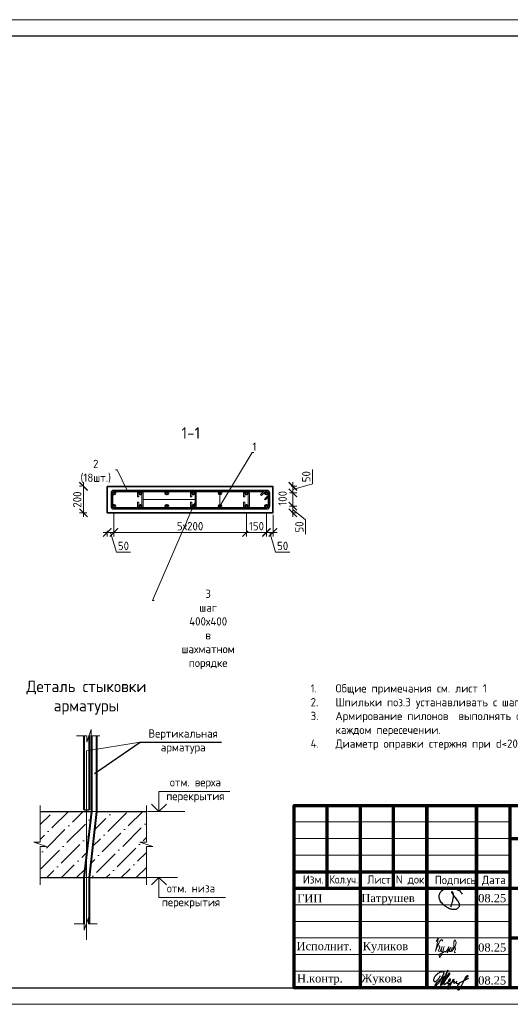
# Model space of a CAD drawing. Header units: millimetres. Extents: x 369815 to 1481759, y -423071 to -27917.
# Tile 51 of 256: x 512519 to 527311, y -330878 to -301178. Entities that reach past the tile are written whole.
import ezdxf
from ezdxf import colors
from ezdxf.entities.mleader import LeaderData, LeaderLine
from ezdxf.math import Vec2, Vec3

# ---------------------------------------------------------------- set-up
doc = ezdxf.new("R2010")
doc.units = ezdxf.units.MM
doc.linetypes.add('CENTER2', pattern=[28.575, 19.05, -3.175, 3.175, -3.175])
for name, color, linetype, lineweight in [('1 Стены', 3, 'Continuous', 30), ('Арм_шпильки', 143, 'Continuous', 18), ('Армирование', 3, 'Continuous', 40), ('Выноски', 20, 'Continuous', 20), ('подоснова', 151, 'Continuous', 5), ('размер', 1, 'Continuous', 25), ('РАЗМЕРЫ', 1, 'Continuous', 9), ('Рамка', 7, 'Continuous', 70), ('Текст', 7, 'Continuous', 25), ('ТОНКИЕ', 7, 'Continuous', 9)]:
    doc.layers.add(name, color=color, linetype=linetype, lineweight=lineweight)
for name, color, linetype in [('PDF7_Text', 7, 'Continuous'), ('PDF8_Text', 7, 'Continuous'), ('ТОЛСТЫЕ_ОСНОВНЫЕ', 6, 'Continuous')]:
    doc.layers.add(name, color=color, linetype=linetype)
doc.layers.add('Колонна_ бетон', color=7, linetype='Continuous', lineweight=50, true_color=0xb4b496)
doc.styles.add('GOST 2.304', font='CS_Gost2304.shx')
doc.styles.add('GOST-2.304_Type-B', font='GOST_Common.ttf')
doc.styles.add('PDF Times New Roman', font='times.ttf')
doc.styles.add('style_Tonin', font='simplex.shx', dxfattribs={"width": 0.9})
doc.styles.add('ГОСТ', font='GOST_Common.ttf')
doc.dimstyles.new('20', dxfattribs={"dimtxt": 2.5, "dimasz": 2.5, "dimexe": 1.25, "dimexo": 0.625, "dimtad": 1, "dimdec": 0, "dimlfac": 20, "dimtxsty": 'style_Tonin', "dimblk": 'ARCHTICK', "dimcen": 0, "dimclrt": 256, "dimadec": 0, "dimazin": 0, "dimtfac": 1, "dimtdec": 0, "dimtmove": 0, "dimatfit": 0, "dimfxl": 1, "dimarcsym": 0})
doc.dimstyles.new('мой 25', dxfattribs={"dimscale": 100, "dimtxt": 2.5, "dimasz": 2.5, "dimexe": 1.25, "dimexo": 0.625, "dimtad": 1, "dimdec": 0, "dimlfac": 0.5, "dimtxsty": 'GOST-2.304_Type-B', "dimblk": 'ARCHTICK', "dimcen": 2.5, "dimdle": 1.25, "dimaunit": 1, "dimadec": 1, "dimazin": 2, "dimtfac": 1, "dimtdec": 0, "dimtmove": 1, "dimatfit": 3, "dimfxl": 6, "dimfxlon": 1, "dimtfill": 1, "dimlwd": -1, "dimlwe": -1, "dimarcsym": 0})

# ---------------------------------------------------------------- blocks, each defined once
blk = doc.blocks.new('*U122')
at = {"color": 0, "linetype": 'ByBlock', "lineweight": -2}
for p, q in [((-10, 1176.4), (-10, 12.5)), ((-10, 1169.4), (-10, 1176.4)), ((22, 1128), (-3.4, 1153.5)), ((0, 1169.4), (0, 1176.4)), ((0, 1150.1), (0, 12.5)), ((3.7, 1160.6), (29.1, 1135.1)), ((108.8, 1198.9), (12.5, 1198.9)), ((108.8, 1188.9), (12.5, 1188.9)), ((29.1, 1135.1), (22, 1128)), ((53.8, 1159.8), (28.3, 1185.2)), ((38.8, 1188.9), (60.9, 1166.9)), ((60.9, 1166.9), (53.8, 1159.8)), ((121.3, 12.5), (121.3, 1176.4)), ((131.3, 12.5), (131.3, 1176.4)), ((12.5, 0), (108.8, 0)), ((12.5, -10), (108.8, -10))]:
    blk.add_line(p, q, dxfattribs=at)
for centre, radius, start, end in [((12.5, 1176.4), 22.5, 90, 180), ((12.5, 1169.4), 22.5, 180, 225), ((12.5, 1176.4), 12.5, 90, 180), ((12.5, 1169.4), 12.5, 180, 225), ((19.5, 1176.4), 12.5, 45, 90), ((108.8, 1176.4), 22.5, 0, 90), ((108.8, 1176.4), 12.5, 0, 90), ((12.5, 12.5), 22.5, 180, 270), ((12.5, 12.5), 12.5, 180, 270), ((108.8, 12.5), 12.5, 270, 0), ((108.8, 12.5), 22.5, 270, 0)]:
    blk.add_arc(centre, radius, start, end, dxfattribs=at)
at = {"style": 'GOST 2.304', "oblique": 15, "flags": 9}
for tag, p in [('ДИАМЕТР', (-52.8, -63)), ('КЛАСС', (-53, -68.7)), ('ДЛИНА', (-52.5, -73.8)), ('ПОЗИЦИЯ', (-52.3, -58)), ('МАССА', (-52.3, -78.3))]:
    blk.add_attdef(tag, p, '', height=2.5, dxfattribs=at)
blk = doc.blocks.new('_ArchTick')
at = {"color": 0, "linetype": 'ByBlock', "const_width": 0.15}
blk.add_lwpolyline([(-0.5, -0.5), (0.5, 0.5)], dxfattribs=at)
blk = doc.blocks.new('*D1536')
at = {"layer": 'DEFPOINTS', "color": 0, "transparency": 16777216}
for p in [(520157, -315253, -2880), (519957, -315452, -2880), (520754, -315452)]:
    blk.add_point(p, dxfattribs=at)
at = {"layer": 'РАЗМЕРЫ', "color": 0, "linetype": 'Continuous', "transparency": 16777216}
for p, q in [((521348, -315175), (521348, -314750)), ((520703, -315253), (520879, -315253)), ((520754, -315128), (520754, -315577)), ((520754, -315353), (521348, -315175)), ((520658, -315452), (520879, -315452))]:
    blk.add_line(p, q, dxfattribs=at)
at = {"layer": 'РАЗМЕРЫ', "color": 0, "transparency": 16777216, "xscale": 250, "yscale": 250, "zscale": 250, "rotation": 270}
blk.add_blockref('_ArchTick', (520754, -315452), dxfattribs=at)
at = {"layer": 'РАЗМЕРЫ', "color": 0, "transparency": 16777216, "insert": (521160, -314962), "char_height": 250, "attachment_point": 5, "rotation": 90, "style": 'GOST-2.304_Type-B', "bg_fill": 3, "box_fill_scale": 1.1, "bg_fill_color": 256, "bg_fill_true_color": 13158600, "bg_fill_transparency": 0}
blk.add_mtext('50', dxfattribs=at)
at = {"layer": 'РАЗМЕРЫ', "color": 0, "transparency": 16777216, "xscale": 250, "yscale": 250, "zscale": 250, "rotation": 90}
blk.add_blockref('_ArchTick', (520754, -315253), dxfattribs=at)
blk = doc.blocks.new('*D1537')
at = {"layer": 'DEFPOINTS', "color": 0, "transparency": 16777216}
for p in [(519957, -315853, -2880), (520754, -315853), (520658, -316053)]:
    blk.add_point(p, dxfattribs=at)
at = {"layer": 'РАЗМЕРЫ', "color": 0, "linetype": 'Continuous', "transparency": 16777216}
for p, q in [((520658, -315853), (520879, -315853)), ((520754, -316178), (520754, -315728)), ((520754, -315953), (521140, -316267)), ((520721, -316053), (520879, -316053)), ((521140, -316267), (521140, -316692))]:
    blk.add_line(p, q, dxfattribs=at)
at = {"layer": 'РАЗМЕРЫ', "color": 0, "transparency": 16777216, "xscale": 250, "yscale": 250, "zscale": 250, "rotation": 90}
blk.add_blockref('_ArchTick', (520754, -315853), dxfattribs=at)
at = {"layer": 'РАЗМЕРЫ', "color": 0, "transparency": 16777216, "insert": (520953, -316479), "char_height": 250, "attachment_point": 5, "rotation": 90, "style": 'GOST-2.304_Type-B', "bg_fill": 3, "box_fill_scale": 1.1, "bg_fill_color": 256, "bg_fill_true_color": 13158600, "bg_fill_transparency": 0}
blk.add_mtext('50', dxfattribs=at)
at = {"layer": 'РАЗМЕРЫ', "color": 0, "transparency": 16777216, "xscale": 250, "yscale": 250, "zscale": 250, "rotation": 270}
blk.add_blockref('_ArchTick', (520754, -316053), dxfattribs=at)
blk = doc.blocks.new('*D1538')
at = {"layer": 'DEFPOINTS', "color": 0, "transparency": 16777216}
for p in [(520754, -315452, 2880), (520754, -315452)]:
    blk.add_point(p, dxfattribs=at)
at = {"layer": 'РАЗМЕРЫ', "color": 0, "linetype": 'Continuous', "transparency": 16777216}
for p, q in [((520754, -315978), (520754, -315327)), ((520848, -315452), (520879, -315452)), ((520686, -315853), (520879, -315853))]:
    blk.add_line(p, q, dxfattribs=at)
at = {"layer": 'РАЗМЕРЫ', "color": 0, "transparency": 16777216, "insert": (520445, -315616), "char_height": 250, "attachment_point": 5, "rotation": 90, "style": 'GOST-2.304_Type-B', "bg_fill": 3, "box_fill_scale": 1.1, "bg_fill_color": 256, "bg_fill_true_color": 13158600, "bg_fill_transparency": 0}
blk.add_mtext('100', dxfattribs=at)
at = {"layer": 'DEFPOINTS', "color": 0, "transparency": 16777216}
blk.add_point((520624, -315853), dxfattribs=at)
at = {"layer": 'РАЗМЕРЫ', "color": 0, "transparency": 16777216, "xscale": 250, "yscale": 250, "zscale": 250}
for p, rotation in [((520754, -315452), 90), ((520754, -315853), 270)]:
    blk.add_blockref('_ArchTick', p, dxfattribs=dict(at, rotation=rotation))
blk = doc.blocks.new('*D1539')
at = {"layer": 'DEFPOINTS', "color": 0, "transparency": 16777216}
for p in [(515357, -315853), (519357, -315853), (515357, -316643)]:
    blk.add_point(p, dxfattribs=at)
at = {"layer": 'РАЗМЕРЫ', "color": 0, "linetype": 'Continuous', "transparency": 16777216}
for p, q in [((515357, -316043), (515357, -316768)), ((519357, -316043), (519357, -316768)), ((519482, -316643), (515232, -316643))]:
    blk.add_line(p, q, dxfattribs=at)
at = {"layer": 'РАЗМЕРЫ', "color": 0, "transparency": 16777216, "xscale": 250, "yscale": 250, "zscale": 250, "rotation": 180}
blk.add_blockref('_ArchTick', (515357, -316643), dxfattribs=at)
at = {"layer": 'РАЗМЕРЫ', "color": 0, "transparency": 16777216, "xscale": 250, "yscale": 250, "zscale": 250}
blk.add_blockref('_ArchTick', (519357, -316643), dxfattribs=at)
at = {"layer": 'РАЗМЕРЫ', "color": 0, "transparency": 16777216, "insert": (517657, -316455), "char_height": 250, "attachment_point": 5, "style": 'GOST-2.304_Type-B', "bg_fill": 3, "box_fill_scale": 1.1, "bg_fill_color": 256, "bg_fill_true_color": 13158600, "bg_fill_transparency": 0}
blk.add_mtext('5х200', dxfattribs=at)
blk = doc.blocks.new('*D1540')
at = {"layer": 'DEFPOINTS', "color": 0, "transparency": 16777216}
for p in [(515157, -316053, 2880), (515357, -316260), (515157, -316643)]:
    blk.add_point(p, dxfattribs=at)
at = {"layer": 'РАЗМЕРЫ', "color": 0, "linetype": 'Continuous', "transparency": 16777216}
for p, q in [((515157, -316593), (515157, -316768)), ((515357, -316323), (515357, -316768)), ((515482, -316643), (515032, -316643)), ((515257, -316643), (515435, -317237)), ((515435, -317237), (515860, -317237))]:
    blk.add_line(p, q, dxfattribs=at)
at = {"layer": 'РАЗМЕРЫ', "color": 0, "transparency": 16777216, "xscale": 250, "yscale": 250, "zscale": 250, "rotation": 180}
blk.add_blockref('_ArchTick', (515157, -316643), dxfattribs=at)
at = {"layer": 'РАЗМЕРЫ', "color": 0, "transparency": 16777216, "insert": (515647, -317049), "char_height": 250, "attachment_point": 5, "style": 'GOST-2.304_Type-B', "bg_fill": 3, "box_fill_scale": 1.1, "bg_fill_color": 256, "bg_fill_true_color": 13158600, "bg_fill_transparency": 0}
blk.add_mtext('50', dxfattribs=at)
at = {"layer": 'РАЗМЕРЫ', "color": 0, "transparency": 16777216, "xscale": 250, "yscale": 250, "zscale": 250}
blk.add_blockref('_ArchTick', (515357, -316643), dxfattribs=at)
blk = doc.blocks.new('*D1541')
at = {"layer": 'DEFPOINTS', "color": 0, "transparency": 16777216}
for p in [(519357, -315853), (519957, -315853)]:
    blk.add_point(p, dxfattribs=at)
at = {"layer": 'РАЗМЕРЫ', "color": 0, "linetype": 'Continuous', "transparency": 16777216}
for p, q in [((519357, -316043), (519357, -316768)), ((519957, -316043), (519957, -316768)), ((519232, -316643), (520082, -316643))]:
    blk.add_line(p, q, dxfattribs=at)
at = {"layer": 'РАЗМЕРЫ', "color": 0, "transparency": 16777216, "xscale": 250, "yscale": 250, "zscale": 250, "rotation": 180}
blk.add_blockref('_ArchTick', (519357, -316643), dxfattribs=at)
at = {"layer": 'РАЗМЕРЫ', "color": 0, "transparency": 16777216, "xscale": 250, "yscale": 250, "zscale": 250}
blk.add_blockref('_ArchTick', (519957, -316643), dxfattribs=at)
at = {"layer": 'РАЗМЕРЫ', "color": 0, "transparency": 16777216, "insert": (519657, -316455), "char_height": 250, "attachment_point": 5, "style": 'GOST-2.304_Type-B', "bg_fill": 3, "box_fill_scale": 1.1, "bg_fill_color": 256, "bg_fill_true_color": 13158600, "bg_fill_transparency": 0}
blk.add_mtext('150', dxfattribs=at)
at = {"layer": 'DEFPOINTS', "color": 0, "transparency": 16777216}
blk.add_point((519957, -316643), dxfattribs=at)
blk = doc.blocks.new('*D1570')
at = {"layer": 'DEFPOINTS', "color": 0, "transparency": 16777216}
for p in [(519957, -315853), (520157, -316053), (520157, -316643)]:
    blk.add_point(p, dxfattribs=at)
at = {"layer": 'РАЗМЕРЫ', "color": 0, "linetype": 'Continuous', "transparency": 16777216}
for p, q in [((519957, -316043), (519957, -316768)), ((520157, -316116), (520157, -316768)), ((519832, -316643), (520282, -316643)), ((520057, -316643), (520235, -317237)), ((520235, -317237), (520660, -317237))]:
    blk.add_line(p, q, dxfattribs=at)
at = {"layer": 'РАЗМЕРЫ', "color": 0, "transparency": 16777216, "xscale": 250, "yscale": 250, "zscale": 250, "rotation": 180}
blk.add_blockref('_ArchTick', (519957, -316643), dxfattribs=at)
at = {"layer": 'РАЗМЕРЫ', "color": 0, "transparency": 16777216, "insert": (520447, -317049), "char_height": 250, "attachment_point": 5, "style": 'GOST-2.304_Type-B', "bg_fill": 3, "box_fill_scale": 1.1, "bg_fill_color": 256, "bg_fill_true_color": 13158600, "bg_fill_transparency": 0}
blk.add_mtext('50', dxfattribs=at)
at = {"layer": 'РАЗМЕРЫ', "color": 0, "transparency": 16777216, "xscale": 250, "yscale": 250, "zscale": 250}
blk.add_blockref('_ArchTick', (520157, -316643), dxfattribs=at)
blk = doc.blocks.new('*U123')
for p, q in [((-8, 0), (-7.4, 4.7)), ((-7.4, 4.7), (-5.6, 9)), ((-5.6, 9), (-2.7, 12.7)), ((-2.7, 12.7), (1, 15.6)), ((1, 15.6), (5.3, 17.4)), ((5.3, 17.4), (10, 18)), ((34, 18), (10, 18)), ((10, 10), (34, 10)), ((34, 10), (34, 18)), ((66, 18), (90, 18)), ((66, 10), (66, 18)), ((90, 10), (66, 10)), ((94.7, 17.4), (90, 18)), ((99, 15.6), (94.7, 17.4)), ((102.7, 12.7), (99, 15.6)), ((105.6, 9), (102.7, 12.7)), ((107.4, 4.7), (105.6, 9)), ((108, 0), (107.4, 4.7)), ((107.4, -4.7), (108, 0)), ((-7.4, -4.7), (-8, 0)), ((-5.6, -9), (-7.4, -4.7)), ((-2.7, -12.7), (-5.6, -9)), ((1, -15.6), (-2.7, -12.7)), ((5.3, -17.4), (1, -15.6)), ((10, -18), (5.3, -17.4)), ((10, -18), (90, -18)), ((90, -18), (94.7, -17.4)), ((94.7, -17.4), (99, -15.6)), ((99, -15.6), (102.7, -12.7)), ((102.7, -12.7), (105.6, -9)), ((105.6, -9), (107.4, -4.7))]:
    blk.add_line(p, q)
at = {"color": 0, "linetype": 'ByBlock', "lineweight": -2}
for p, q in [((0, 0), (0.3, 2.6)), ((0.3, 2.6), (1.3, 5)), ((1.3, 5), (2.9, 7.1)), ((2.9, 7.1), (5, 8.7)), ((5, 8.7), (7.4, 9.7)), ((7.4, 9.7), (10, 10)), ((92.6, 9.7), (90, 10)), ((95, 8.7), (92.6, 9.7)), ((97.1, 7.1), (95, 8.7)), ((98.7, 5), (97.1, 7.1)), ((99.7, 2.6), (98.7, 5)), ((100, 0), (99.7, 2.6)), ((99.7, -2.6), (100, 0)), ((0.3, -2.6), (0, 0)), ((1.3, -5), (0.3, -2.6)), ((2.9, -7.1), (1.3, -5)), ((5, -8.7), (2.9, -7.1)), ((7.4, -9.7), (5, -8.7)), ((10, -10), (7.4, -9.7)), ((10, -10), (90, -10)), ((90, -10), (92.6, -9.7)), ((92.6, -9.7), (95, -8.7)), ((95, -8.7), (97.1, -7.1)), ((97.1, -7.1), (98.7, -5)), ((98.7, -5), (99.7, -2.6))]:
    blk.add_line(p, q, dxfattribs=at)
at = {"style": 'GOST 2.304', "oblique": 15, "flags": 9}
for tag, p in [('ДИАМЕТР', (117.8, -62.2)), ('ПОЗИЦИЯ', (118, -56.6)), ('ДЛИНА', (118.1, -72.5)), ('КЛАСС', (118, -67.8)), ('МАССА', (118.7, -78.2))]:
    blk.add_attdef(tag, p, '', height=2.5, dxfattribs=at)
blk = doc.blocks.new('_None')
blk = doc.blocks.new('*U78')
at = {"layer": 'ТОЛСТЫЕ_ОСНОВНЫЕ', "color": 6}
blk.add_lwpolyline([(20, 5), (415, 5), (415, 292), (20, 292)], close=True, dxfattribs=at)
at = {"layer": 'ТОНКИЕ'}
blk.add_lwpolyline([(0, 0), (420, 0), (420, 297), (0, 297)], close=True, dxfattribs=at)
blk = doc.blocks.new('11')
at = {"layer": 'Выноски'}
for p, q in [((47885, 66608), (47944, 66700)), ((47944, 66700), (47962, 66737)), ((47962, 66737), (47989, 66781)), ((47989, 66781), (48016, 66806)), ((48016, 66806), (48038, 66823)), ((48038, 66823), (48060, 66786)), ((48060, 66786), (48058, 66769))]:
    blk.add_line(p, q, dxfattribs=at)
blk.add_lwpolyline([(47863, 66761), (47937, 66865), (47843, 66458), (47885, 66564), (47905, 66616), (47954, 66628), (47979, 66606), (47957, 66539), (47937, 66487), (47947, 66458), (47991, 66470), (48051, 66611), (48041, 66569), (48023, 66505), (48023, 66448), (48065, 66448), (48090, 66529), (48110, 66608), (48043, 66369), (47972, 66275), (47954, 66344), (47991, 66389), (48078, 66431), (48142, 66470), (48154, 66441), (48204, 66512), (48246, 66606), (48209, 66455), (48204, 66418), (48295, 66574), (48265, 66463), (48265, 66455), (48312, 66453), (48342, 66529), (48347, 66584), (48337, 66465), (48349, 66453), (48401, 66569), (48443, 66616), (48461, 66678), (48466, 66727), (48436, 66811), (48399, 66754), (48399, 66618), (48389, 66549), (48374, 66507), (48416, 66564), (48441, 66576), (48451, 66524), (48433, 66482), (48419, 66453), (48424, 66428), (48458, 66421)], dxfattribs=at)
blk = doc.blocks.new('яяя')
at = {"lineweight": 30}
for points in [[(345424, 110432), (345425, 110410), (345424, 110397), (345417, 110379), (345406, 110350), (345390, 110319), (345357, 110275), (345310, 110221), (345265, 110176), (345198, 110110), (345161, 110077), (345133, 110066), (345116, 110066), (345102, 110075), (345090, 110091), (345082, 110115), (345074, 110146), (345066, 110182), (345064, 110206), (345067, 110234), (345077, 110278), (345095, 110320), (345114, 110361), (345134, 110395), (345159, 110428), (345195, 110469), (345228, 110506), (345284, 110560), (345331, 110595), (345379, 110625), (345435, 110648), (345486, 110670), (345532, 110686), (345573, 110696), (345605, 110698), (345621, 110695), (345635, 110687), (345648, 110671), (345656, 110649), (345659, 110625), (345659, 110583), (345656, 110553), (345647, 110523), (345635, 110489), (345387, 110033), (345349, 109985), (345311, 109948), (345247, 109889), (345209, 109858), (345192, 109844), (345180, 109837), (345157, 109833), (345150, 109835), (345140, 109842), (345135, 109856), (345138, 109881), (345148, 109892), (345183, 109930), (345267, 110024), (345343, 110105), (345455, 110213), (345617, 110343), (345775, 110456), (345811, 110526), (345838, 110607), (345890, 110740), (345902, 110771), (345698, 110295), (345672, 110226), (345626, 110132), (345572, 110032), (345518, 109953), (345481, 109918), (345497, 110001), (345567, 110147), (345655, 110301), (345760, 110442)], [(345481, 109918), (345476, 109896), (345475, 109874), (345485, 109861), (345506, 109866), (345539, 109891), (345632, 109983), (345968, 110450), (346022, 110527), (346029, 110560), (346027, 110579), (346026, 110590), (346010, 110605), (345993, 110609), (345975, 110601), (345962, 110584), (345954, 110562), (345857, 110421), (345783, 110292), (345741, 110183), (345701, 110079), (345665, 109985), (345660, 109952), (345666, 109929), (345669, 109915), (345682, 109910), (345702, 109914), (345735, 109941), (345846, 110007), (346065, 110160), (346075, 110193), (346070, 110217), (346066, 110236), (346052, 110241), (346030, 110241), (346007, 110228), (345978, 110203), (345960, 110164), (345892, 110010), (345895, 109986), (345904, 109966), (345925, 109964), (345969, 109968), (346045, 110000), (346218, 110114), (346261, 110154), (346280, 110184), (346282, 110210), (346278, 110225), (346263, 110229), (346241, 110222), (346220, 110198), (346162, 110049), (345989, 109904), (345932, 109849), (345906, 109805), (345891, 109739), (345890, 109690), (345899, 109652), (345924, 109647), (345956, 109655), (345980, 109674), (346058, 109838), (346158, 110046), (346261, 110098), (346314, 110120), (346292, 110079), (346269, 110036), (346261, 110008), (346267, 109998), (346293, 109998), (346363, 110039), (346445, 110095), (346421, 110068), (346414, 110040), (346407, 110011), (346416, 109990), (346466, 109972), (346509, 109977), (346574, 109984), (347172, 110293)], [(346586, 109971), (346543, 109917), (346509, 109873), (346489, 109825), (346475, 109767), (346472, 109710), (346478, 109675), (346485, 109641), (346501, 109621), (346517, 109602), (346542, 109589), (346568, 109592), (346605, 109620), (346680, 109731), (346736, 109842), (346865, 110115), (346962, 110290), (346969, 110318), (346979, 110360), (347013, 110403), (347056, 110434), (347091, 110450), (347109, 110450), (347121, 110434), (347115, 110405), (347072, 110355), (347012, 110307), (346924, 110222)]]:
    blk.add_lwpolyline(points, dxfattribs=at)
blk = doc.blocks.new('Патрушев')
at = {"color": 5, "lineweight": 25}
blk.add_lwpolyline([(58.5, -35.1), (59.7, -32), (60.2, -29.8), (60.5, -28.8), (60.8, -27.6), (61.1, -26.3), (61.4, -24.7), (61.6, -23), (61.8, -21.6), (61.8, -20.5), (61.7, -19.5), (61.5, -18.6), (61.3, -17.9), (61, -17.3), (60.6, -16.9), (60.5, -16.7), (60.4, -16.6), (60.3, -16.5), (60, -16.4), (59.7, -16.4), (59.6, -16.4), (59.4, -16.5), (59.3, -16.7), (59.3, -17), (59.4, -17.1), (61.8, -21), (63.1, -22.9), (63.7, -23.6), (64.5, -24.6), (65.5, -25.9), (66.4, -27.1), (66.9, -27.7), (67.4, -28.4), (67.7, -28.9), (68, -29.5), (68.4, -30.4), (68.7, -31), (68.8, -31.7), (68.9, -32.2), (68.9, -32.7), (68.9, -33.3), (68.8, -33.8), (68.6, -34.6), (68.3, -35.2), (67.9, -35.7), (67.6, -36.2), (66.9, -36.8), (66.4, -37.1), (65.9, -37.5), (65.3, -37.9), (64.8, -38.1), (64.1, -38.3), (63.6, -38.4), (62.5, -38.5), (61.6, -38.5), (60.9, -38.4), (60.1, -38.3), (59.3, -38), (58.4, -37.7), (57.7, -37.5), (56.6, -37.3), (55.9, -36.9), (54.9, -36.3), (53.8, -35.7), (53.1, -35.2), (52.2, -34.7), (51.3, -34.1), (50.1, -33.3), (49.1, -32.3), (48, -31.1), (47.1, -29.9), (46.1, -28.7), (45.2, -27.6), (44.7, -26.5), (44.3, -25.1), (44, -24.3), (44, -23.3), (43.9, -22.5), (44, -21.5), (44.2, -20.6), (44.5, -20), (44.7, -19.1), (45, -18.2), (45.5, -17.4), (45.8, -16.9), (46.4, -16.1), (47, -15.5), (47.8, -14.8), (48.6, -14.3), (49.4, -13.8), (50.5, -13.3), (51.6, -12.9), (52.7, -12.5), (54.2, -12.1), (55.4, -11.9), (56.9, -11.8), (58.3, -11.8), (59.6, -11.9), (61, -12.1), (62.7, -12.4), (64.5, -12.9), (66.2, -13.6), (67.6, -14.3), (68.9, -15.1), (70, -16.3), (71.1, -17.5), (71.7, -18.3), (72.3, -19.3)], dxfattribs=at)
blk = doc.blocks.new('штамп кж1.1')
at = {"layer": 'Рамка', "color": 7}
for p, q in [((405358, -83134), (405358, -80634)), ((407358, -83134), (407358, -80634)), ((410858, -81634), (422858, -81634)), ((404358, -82634), (410858, -82634)), ((404358, -83134), (422858, -83134)), ((410858, -84634), (422858, -84634))]:
    blk.add_line(p, q, dxfattribs=at)
at = {"layer": 'Рамка'}
for p, q in [((406358, -86134), (406358, -80634)), ((408358, -86134), (408358, -80634)), ((408358, -80634), (408358, -86134)), ((409858, -80634), (409858, -86134)), ((409858, -86134), (409858, -80634)), ((410858, -80634), (410858, -86134))]:
    blk.add_line(p, q, dxfattribs=at)
at = {"layer": 'Рамка', "color": 7, "lineweight": 15}
for p, q in [((404358, -81134), (410858, -81134)), ((404358, -81634), (410858, -81634)), ((404358, -82134), (410858, -82134)), ((404358, -83634), (410858, -83634)), ((404358, -84134), (410858, -84134)), ((404358, -84634), (410858, -84634)), ((404358, -85134), (410858, -85134)), ((404358, -85634), (410858, -85634))]:
    blk.add_line(p, q, dxfattribs=at)
at = {"layer": 'Рамка'}
blk.add_lwpolyline([(422858, -86134), (404358, -86134), (404358, -80634), (422858, -80634)], close=True, dxfattribs=at)
at = {"color": 5, "xscale": 24.5, "yscale": 24.5, "zscale": 24.5}
blk.add_blockref('Патрушев', (407651, -82836), dxfattribs=at)
at = {"color": 2, "lineweight": 60, "xscale": 0.5, "yscale": 0.5, "zscale": 0.5}
blk.add_blockref('яяя', (236038, -140993), dxfattribs=at)
at = {"layer": 'Выноски', "color": 0}
blk.add_blockref('11', (360773, -151499), dxfattribs=at)
at = {"layer": 'PDF7_Text', "char_height": 248, "attachment_point": 7, "style": 'PDF Times New Roman'}
for s, insert in [('Патрушев', (406387, -83634)), ('08.25', (409908, -83561)), ('08.25', (409908, -85050)), ('Жукова', (406381, -86056)), ('08.25', (409908, -86042))]:
    blk.add_mtext(s, dxfattribs=dict(at, insert=insert))
at = {"layer": 'PDF7_Text', "insert": (406426, -85084), "char_height": 247.95, "attachment_point": 7, "style": 'PDF Times New Roman'}
blk.add_mtext_dynamic_manual_height_columns('{\\C256;Куликов}', width=2000, gutter_width=1250, heights=[0], dxfattribs=at)
at = {"layer": 'PDF8_Text', "char_height": 248, "attachment_point": 7, "style": 'PDF Times New Roman'}
for s, insert in [('ГИП', (404451, -83561)), ('Исполнит.', (404432, -85007)), ('Н.контр.', (404445, -86056))]:
    blk.add_mtext(s, dxfattribs=dict(at, insert=insert))
at = {"layer": 'Текст', "color": 7, "style": 'ГОСТ'}
for s, p in [('Изм.', (404622, -82993)), ('Лист', (406561, -82996)), ('N док.', (407423, -82993)), ('Подпись', (408601, -83008)), ('Дата', (410023, -83008))]:
    blk.add_text(s, height=250, dxfattribs=at).set_placement(p)
at = {"layer": 'Текст', "color": 7, "style": 'ГОСТ', "width": 0.9}
blk.add_text('Кол.уч.', height=250, dxfattribs=at).set_placement((405423, -82992))
at = {"layer": 'Текст', "color": 7, "attachment_point": 1, "style": 'ГОСТ'}
for s, width, heights, insert, char_height in [('\\pi594.35517;{\\fTimes New Roman|b0|i0|c204|p18;\\C256;Строительство жилого комплекса со  встроенными помещениями \\P\\pi1441.86779;общественного-делового, коммерческого назначения и \\P\\pi41.3631;поликлиническим учреждением по адресу: г. Чита, ул. 1-я Коллективная}', 11543.07, [0], (411117, -81801), 250), ('\\pi389.01406;{\\fTimes New Roman|b0|i0|c204|p18;\\C256;«Жилой дом со встроенными помещениями \\P\\pi641.91601;общественно-делового и коммерческого \\P\\pi302.06381;назначения на первом этаже здания», поз. 3.1\\P}', 7000, [1500], (410844, -83331), 225)]:
    blk.add_mtext_dynamic_manual_height_columns(s, width=width, gutter_width=12.5, heights=heights, dxfattribs=dict(at, insert=insert, char_height=char_height))
blk = doc.blocks.new('*D1574')
at = {"layer": 'DEFPOINTS', "color": 0, "transparency": 16777216}
for p in [(515156, -315253, 2880), (515156, -316053)]:
    blk.add_point(p, dxfattribs=at)
at = {"layer": 'РАЗМЕРЫ', "color": 0, "linetype": 'Continuous', "transparency": 16777216}
for p, q in [((514380, -315253), (514318, -315253)), ((514443, -315128), (514443, -316178)), ((514543, -316053), (514318, -316053))]:
    blk.add_line(p, q, dxfattribs=at)
at = {"layer": 'РАЗМЕРЫ', "color": 0, "transparency": 16777216, "xscale": 250, "yscale": 250, "zscale": 250}
for p, rotation in [((514443, -315253), 90), ((514443, -316053), 270)]:
    blk.add_blockref('_ArchTick', p, dxfattribs=dict(at, rotation=rotation))
at = {"layer": 'РАЗМЕРЫ', "color": 0, "transparency": 16777216, "insert": (514255, -315653), "char_height": 250, "attachment_point": 5, "rotation": 90, "style": 'GOST-2.304_Type-B', "bg_fill": 3, "box_fill_scale": 1.1, "bg_fill_color": 256, "bg_fill_true_color": 13158600, "bg_fill_transparency": 0}
blk.add_mtext('200', dxfattribs=at)
at = {"layer": 'DEFPOINTS', "color": 0, "transparency": 16777216}
blk.add_point((514443, -316053), dxfattribs=at)

msp = doc.modelspace()

# ---------------------------------------------------------------- hatches: boundary and pattern name
at = {"lineweight": 5}
h = msp.add_hatch(dxfattribs=at)
h.set_pattern_fill('ANSI36', color=256, scale=100, style=0)
h.set_pattern_definition([(45, (325636.08, -389929.36), (168.3798, 617.3926), [793.75, -158.75, 0, -158.75])])
h.paths.add_polyline_path([(514679.5, -325057.5), (514535.2, -325057.5), (514535.2, -326333.4)])
h.paths.add_polyline_path([(516337.6, -325057.5), (514839.5, -325057.5), (514613.4, -327057.5), (516337.6, -327057.5), (516337.6, -326112.9), (516528.9, -326112.9), (516146.3, -325985.4), (516337.6, -325985.4)])
h.paths.add_polyline_path([(514535.2, -325057.5), (513140.7, -325057.5), (513140.7, -325985.4), (512949.4, -325985.4), (513332, -326112.9), (513140.7, -326112.9), (513140.7, -327057.5), (514453.4, -327057.5), (514535.2, -326333.4)])

# ---------------------------------------------------------------- linework, layer by layer
at = {"color": 0, "lineweight": 40}
for p, q in [((514453.4, -322776.1, -3100), (514453.4, -325007.5, -3100)), ((514613.4, -322766.2, -3100), (514613.4, -325007.5, -3100))]:
    msp.add_line(p, q, dxfattribs=at)
at = {"lineweight": 20}
for p, q in [((514535.2, -323233.1, -3100), (516155.8, -322969.9, -3100)), ((516249.2, -327057.5, -3100), (517274.9, -327057.5, -3100))]:
    msp.add_line(p, q, dxfattribs=at)
at = {"color": 0, "linetype": 'CENTER2', "lineweight": 18}
msp.add_line((514535.2, -323233.1, -3100), (514535.2, -328935, -3100), dxfattribs=at)
at = {"color": 0, "lineweight": 30}
for p, q in [((513140.7, -325057.5, -3100), (514679.5, -325057.5, -3100)), ((514453.4, -325007.5, -3100), (514613.4, -325007.5, -3100)), ((514839.5, -325057.5, -3100), (516337.6, -325057.5, -3100)), ((513137.9, -327057.5, -3100), (514453.4, -327057.5, -3100)), ((514613.4, -327057.5, -3100), (516334.7, -327057.5, -3100))]:
    msp.add_line(p, q, dxfattribs=at)
at = {"lineweight": 15}
for p, q in [((514679.5, -325057.5, -3100), (514839.5, -325057.5, -3100)), ((514453.4, -327057.5, -3100), (514613.4, -327057.5, -3100))]:
    msp.add_line(p, q, dxfattribs=at)
at = {"lineweight": 20, "ltscale": 50}
msp.add_line((516370.4, -325057.5, -3100), (517497.3, -325057.5, -3100), dxfattribs=at)
at = {"linetype": 'ByBlock', "lineweight": 18, "elevation": -3100}
for points in [[(514234.6, -322778), (514545.7, -322778), (514545.7, -322969.3), (514673.2, -322586.7), (514673.2, -322778), (514937.5, -322778)], [(513140.7, -324884.3), (513140.7, -325985.4), (512949.4, -325985.4), (513332, -326112.9), (513140.7, -326112.9), (513140.7, -327269.8)], [(516337.6, -324884.3), (516337.6, -325985.4), (516146.3, -325985.4), (516528.9, -326112.9), (516337.6, -326112.9), (516337.6, -327269.8)], [(514156.6, -328445.7), (514467.7, -328445.7), (514467.7, -328636.9), (514595.2, -328254.4), (514595.2, -328445.7), (514859.5, -328445.7)]]:
    msp.add_lwpolyline(points, dxfattribs=at)
at = {"color": 0, "lineweight": 40, "elevation": -3100}
for points in [[(514679.5, -322778), (514679.5, -325057.5), (514453.4, -327057.5), (514453.4, -328445.7)], [(514839.5, -322778), (514839.5, -325057.5), (514613.4, -327057.5), (514613.4, -328445.7)]]:
    msp.add_lwpolyline(points, dxfattribs=at)
at = {"lineweight": 30, "elevation": -3100}
for points in [[(516940.5, -324836.8), (516717.4, -325057.5), (516494.4, -324836.8)], [(516940.5, -327278.2), (516717.4, -327057.5), (516494.4, -327278.2)]]:
    msp.add_lwpolyline(points, dxfattribs=at)
at = {"layer": '1 Стены', "color": 252, "lineweight": 0, "true_color": 0x939598}
for p, q in [((515156.7, -315253.4, 3100), (520156.7, -315253.4, 3100)), ((515156.7, -316053.4, 3100), (515156.7, -315253.4, 3100)), ((520156.7, -315253.4, 3100), (520156.7, -316053.4, 3100)), ((520156.7, -316053.4, 3100), (515156.7, -316053.4, 3100))]:
    msp.add_line(p, q, dxfattribs=at)
at = {"layer": 'Армирование', "color": 3}
for centre in [(515356.7, -315460, 3100), (516156.7, -315460, 3100), (516956.7, -315460, 3100), (517756.7, -315460, 3100), (518556.7, -315460, 3100), (519356.7, -315460, 3100), (519956.7, -315460, 3100), (515356.7, -315853.4, 3100), (516156.7, -315853.4, 3100), (516956.7, -315853.4, 3100), (517756.7, -315853.4, 3100), (518556.7, -315853.4, 3100), (519356.7, -315853.4, 3100), (519956.7, -315853.4, 3100)]:
    msp.add_circle(centre, 40, dxfattribs=at)
at = {"layer": 'Колонна_ бетон', "color": 180, "linetype": 'Continuous', "lineweight": 35, "transparency": 33554687}
for p, q in [((515156.1, -315253.4, 5980), (515156.1, -316053.4, 5980)), ((515156.1, -315253.4, 5980), (520156.1, -315253.4, 5980)), ((520156.1, -315253.4, 5980), (520156.1, -316053.4, 5980)), ((515156.1, -316053.4, 5980), (520156.1, -316053.4, 5980))]:
    msp.add_line(p, q, dxfattribs=at)
at = {"layer": 'подоснова', "elevation": -3100}
for points in [[(516717.4, -325057.5), (516717.4, -324457.5), (518859, -324457.5)], [(516717.4, -327057.5), (516717.4, -327657.5), (518726.2, -327657.5)]]:
    msp.add_lwpolyline(points, dxfattribs=at)

# ---------------------------------------------------------------- block references
at = {"lineweight": 30, "xscale": 3.959999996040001, "yscale": 3.959999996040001, "zscale": 3.959999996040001, "rotation": 269.9999999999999}
msp.add_blockref('*U122', (515312.7, -315415, 3100), dxfattribs=at)
at = {"layer": 'размер'}
for p in [(72562.5, -244243.4, 3100), (116435.2, -244243.4, 3100)]:
    msp.add_blockref('штамп кж1.1', p, dxfattribs=at)

# ---------------------------------------------------------------- texts
at = {"ltscale": 100, "insert": (521291.1, -321222.3, 3100), "char_height": 250, "width": 17398.124, "attachment_point": 1, "style": 'GOST-2.304_Type-B'}
msp.add_mtext('\\pi-750,l750,t750,5000;1.^IОбщие примечания см. лист 1\\P2.^IШпильки поз.3 устанавливать с шагом 400 по вертикали и с шагом  400 по горизонтали .\\P3.^IАрмирование пилонов  выполнять отдельными стержнями. Арматуру вязать вязальной проволокой в каждом пересечении.\\P{\\C7;4.^IДиаметр оправки стержня при d<20мм - 5d, при d≥20мм - 8d}', dxfattribs=at)
at = {"layer": 'Выноски', "color": 240, "true_color": 0xed1f24, "insert": (476937.8, -323613.3), "char_height": 250, "width": 18219.66, "attachment_point": 1, "style": 'ГОСТ'}
msp.add_mtext('\\pi-500,l500;В выделенной области представлена замененная ( актуальная) версия. Содержание изменения см. в листе разрешения на внесение изменений{\\H1.025x; }', dxfattribs=at)
at = {"layer": 'РАЗМЕРЫ', "attachment_point": 5, "style": 'GOST-2.304_Type-B'}
for s, insert, char_height in [('1-1', (517679.2, -313643.7, 3100), 350), ('Деталь стыковки\\Pарматуры ', (514530.1, -321625.9), 350), ('Вертикальная\\Pарматура', (517449.1, -322950.8), 250), ('отм. верха \\Pперекрытия', (517816.8, -324421.3), 250), ('отм. низа \\Pперекрытия', (517684, -327621.3), 250)]:
    msp.add_mtext_dynamic_manual_height_columns(s, width=3941.213, gutter_width=625, heights=[0], dxfattribs=dict(at, insert=insert, char_height=char_height))
at = {"layer": 'Текст', "color": 7, "insert": (483420.8, -328877.6, 3100), "char_height": 250, "attachment_point": 1, "style": 'ГОСТ'}
msp.add_mtext_dynamic_manual_height_columns('\\pi3500;\\P\\pi1471.59091;{\\C0;План пилонов} 14-го этажа{\\H1.83333x; }', width=7000, gutter_width=12.5, heights=[1500], dxfattribs=at)

# ---------------------------------------------------------------- leaders
at = {"layer": 'подоснова', "has_arrowhead": 0}
msp.add_leader([(514770.3, -323917.7, -3100), (516155.8, -322969.9, -3100), (518607.3, -322969.9, -3100)], dimstyle='20', override={"dimasz": 1.5, "dimldrblk": 'Dot'}, dxfattribs=at)
at = {"layer": 'подоснова'}
ml = msp.add_multileader_mtext('Standard', dxfattribs=at)
ml.set_content('2 (18шт.)', color=256, style='GOST-2.304_Type-B')
ml.set_leader_properties(color=256, linetype='ByLayer', lineweight=15)
ml.set_arrow_properties(name='NONE')
ml.build(insert=Vec2(0, 0))
ml.multileader.update_dxf_attribs({"text_left_attachment_type": 6, "text_right_attachment_type": 6, "dogleg_length": 10, "arrow_head_size": 18})
ctx = ml.context
ctx.base_point, ctx.char_height, ctx.arrow_head_size, ctx.landing_gap_size, ctx.plane_origin = Vec3(514174.5, -314751.9, 3100), 250, 18, 20, Vec3(512071.7, -314205.9, 3100)
ctx.left_attachment, ctx.right_attachment, ctx.text_align_type = 6, 6, 1
notes = []
notes.append((ctx, [(1, (1, 1, 0), (515460.1, -314751.9, 3100), (-1, 0), 10, [(0, [(515761.4, -315375.4, 3100)], 0, [])])]))
ctx.mtext.insert, ctx.mtext.width, ctx.mtext.alignment, ctx.mtext.flow_direction = Vec3(514812.3, -314451.9, 3100), 22.898, 2, 5
for ctx, leaders in notes:
    for number, flags, end, landing, length, lines in leaders:
        leader = LeaderData()
        leader.index, (leader.has_last_leader_line, leader.has_dogleg_vector, leader.attachment_direction) = number, flags
        leader.last_leader_point, leader.dogleg_vector, leader.dogleg_length = Vec3(end), Vec3(landing), length
        for number, points, colour, breaks in lines:
            line = LeaderLine()
            line.index, line.vertices, line.color, line.breaks = number, Vec3.list(points), colors.encode_raw_color(colour), breaks
            leader.lines.append(line)
        ctx.leaders.append(leader)

# ---------------------------------------------------------------- next in the draw order: dimensions: what is measured, and where the dimension line sits
at = {"layer": 'РАЗМЕРЫ', "color": 146, "true_color": 0x006272}
dim = msp.add_linear_dim(base=(520754, -315452, 5980), p1=(520156.7, -315253.4, 3100), p2=(519956.7, -315452, 3100), angle=90, dimstyle='мой 25', override={"dimlfac": 0.25}, dxfattribs=at)
dim.commit()
dim.dimension.update_dxf_attribs({"geometry": '*D1536', "text_midpoint": (521160.2, -315112.1, 5980)})
dim = msp.add_linear_dim(base=(515356.7, -316642.9, 3100), p1=(519356.7, -315853.4, 3100), p2=(515356.7, -315853.4, 3100), angle=180, text='5х200', dimstyle='мой 25', override={"dimlfac": 0.25}, dxfattribs=at)
dim.commit()
dim.dimension.update_dxf_attribs({"geometry": '*D1539', "text_midpoint": (517656.7, -316642.9, 3100), "dimtype": 160})

# ---------------------------------------------------------------- next in the draw order: block references
at = {"layer": 'Арм_шпильки', "color": 3, "xscale": 4.875, "yscale": 4.875, "zscale": 4.875, "rotation": 89.99999999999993}
for p in [(516156.7, -315895.2, 3100), (517756.7, -315895.2, 3100)]:
    msp.add_blockref('*U123', p, dxfattribs=at)

# ---------------------------------------------------------------- next in the draw order: dimensions: what is measured, and where the dimension line sits
at = {"layer": 'РАЗМЕРЫ', "color": 146, "true_color": 0x006272}
dim = msp.add_linear_dim(base=(520754, -315853.4, 5980), p1=(520658.2, -316053.4, 5980), p2=(519956.7, -315853.4, 3100), angle=90, dimstyle='мой 25', override={"dimlfac": 0.25}, dxfattribs=at)
dim.commit()
dim.dimension.update_dxf_attribs({"geometry": '*D1537', "text_midpoint": (521140.5, -316329.4, 5980), "dimtype": 160})
dim = msp.add_linear_dim(base=(515156.7, -316642.9, 3100), p1=(515356.7, -316260.3, 3100), p2=(515156.7, -316053.4, 5980), dimstyle='мой 25', override={"dimlfac": 0.25}, dxfattribs=at)
dim.commit()
dim.dimension.update_dxf_attribs({"geometry": '*D1540', "text_midpoint": (515497.3, -317049.2, 3100)})

# ---------------------------------------------------------------- next in the draw order: dimensions: what is measured, and where the dimension line sits
dim = msp.add_linear_dim(base=(520754, -315452, 3100), p1=(520623.7, -315853.4, 3100), p2=(520754, -315452, 5980), angle=90, dimstyle='мой 25', override={"dimlfac": 0.25}, dxfattribs=at)
dim.commit()
dim.dimension.update_dxf_attribs({"geometry": '*D1538', "text_midpoint": (520632.4, -315616.2, 3100), "dimtype": 160})
dim = msp.add_linear_dim(base=(519956.7, -316642.9, 3100), p1=(519356.7, -315853.4, 3100), p2=(519956.7, -315853.4, 3100), angle=180, dimstyle='мой 25', override={"dimlfac": 0.25}, dxfattribs=at)
dim.commit()
dim.dimension.update_dxf_attribs({"geometry": '*D1541', "text_midpoint": (519656.7, -316455.4, 3100)})

# ---------------------------------------------------------------- next in the draw order: block references
at = {"layer": 'Арм_шпильки', "color": 3, "xscale": 4.875, "yscale": 4.875, "zscale": 4.875, "rotation": 89.99999999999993}
msp.add_blockref('*U123', (519356.7, -315895.2, 3100), dxfattribs=at)

# ---------------------------------------------------------------- next in the draw order: dimensions: what is measured, and where the dimension line sits
at = {"layer": 'РАЗМЕРЫ', "color": 146}
dim = msp.add_linear_dim(base=(520156.7, -316642.9, 3100), p1=(519956.7, -315853.4, 3100), p2=(520156.7, -316053.4, 3100), angle=180, dimstyle='мой 25', override={"dimlfac": 0.25}, dxfattribs=at)
dim.commit()
dim.dimension.update_dxf_attribs({"geometry": '*D1570', "text_midpoint": (520297.3, -317049.2, 3100)})

# ---------------------------------------------------------------- next in the draw order: leaders
at = {"layer": 'подоснова'}
ml = msp.add_multileader_mtext('Standard', dxfattribs=at)
ml.set_content('1 ', color=256, style='GOST-2.304_Type-B')
ml.set_leader_properties(color=256, linetype='ByLayer', lineweight=15)
ml.set_arrow_properties(name='NONE')
ml.build(insert=Vec2(0, 0))
ml.multileader.update_dxf_attribs({"text_left_attachment_type": 6, "text_right_attachment_type": 6, "dogleg_length": 10, "arrow_head_size": 18})
ctx = ml.context
ctx.base_point, ctx.char_height, ctx.arrow_head_size, ctx.landing_gap_size, ctx.plane_origin = Vec3(519539.8, -314232.1, 3100), 250, 18, 20, Vec3(516786.2, -312929.6, 3100)
ctx.left_attachment, ctx.right_attachment, ctx.text_align_type = 6, 6, 1
notes = []
notes.append((ctx, [(0, (1, 1, 0), (519529.8, -314232.1, 3100), (1, 0), 10, [(1, [(518556.7, -315460, 3100), (518556.7, -315853.4, 3100)], 0, [])])]))
ctx.mtext.insert, ctx.mtext.width, ctx.mtext.alignment, ctx.mtext.flow_direction = Vec3(519597.3, -313932.1, 3100), 22.898, 2, 5
ml = msp.add_multileader_mtext('Standard', dxfattribs=at)
ml.set_content('3 шаг 400х400 \\Pв шахматном порядке ', color=256, style='GOST-2.304_Type-B')
ml.set_leader_properties(color=256, linetype='ByLayer', lineweight=15)
ml.set_arrow_properties(name='NONE')
ml.build(insert=Vec2(0, 0))
ml.multileader.update_dxf_attribs({"text_left_attachment_type": 6, "text_right_attachment_type": 6, "dogleg_length": 10, "arrow_head_size": 18})
ctx = ml.context
ctx.base_point, ctx.char_height, ctx.arrow_head_size, ctx.landing_gap_size, ctx.plane_origin = Vec3(516533, -318694.2, 3100), 250, 18, 20, Vec3(514559.5, -316360.4, 3100)
ctx.left_attachment, ctx.right_attachment, ctx.text_align_type = 6, 6, 1
notes.append((ctx, [(0, (1, 1, 0), (516523, -318694.2, 3100), (1, 0), 10, [(1, [(516244.4, -315651.4, 3100), (517844.4, -315651.4, 3100)], 0, [])])]))
ctx.mtext.insert, ctx.mtext.width, ctx.mtext.alignment, ctx.mtext.flow_direction = Vec3(518201.1, -318369.2, 3100), 22.898, 2, 5
for ctx, leaders in notes:
    for number, flags, end, landing, length, lines in leaders:
        leader = LeaderData()
        leader.index, (leader.has_last_leader_line, leader.has_dogleg_vector, leader.attachment_direction) = number, flags
        leader.last_leader_point, leader.dogleg_vector, leader.dogleg_length = Vec3(end), Vec3(landing), length
        for number, points, colour, breaks in lines:
            line = LeaderLine()
            line.index, line.vertices, line.color, line.breaks = number, Vec3.list(points), colors.encode_raw_color(colour), breaks
            leader.lines.append(line)
        ctx.leaders.append(leader)

# ---------------------------------------------------------------- next in the draw order: block references
at = {"xscale": 100, "yscale": 100, "zscale": 100}
msp.add_blockref('*U78', (497793.5, -330877.6, 3100), dxfattribs=at)

# ---------------------------------------------------------------- next in the draw order: dimensions: what is measured, and where the dimension line sits
at = {"layer": 'РАЗМЕРЫ', "color": 146}
dim = msp.add_linear_dim(base=(514442.6, -316053.4, 3100), p1=(515156.1, -315253.4, 5980), p2=(515156.1, -316053.4, 3100), angle=90, dimstyle='мой 25', override={"dimlfac": 0.25, "dimfxl": 1}, dxfattribs=at)
dim.commit()
dim.dimension.update_dxf_attribs({"geometry": '*D1574', "text_midpoint": (514255.1, -315653.4, 3100)})

doc.saveas('drawing.dxf')
